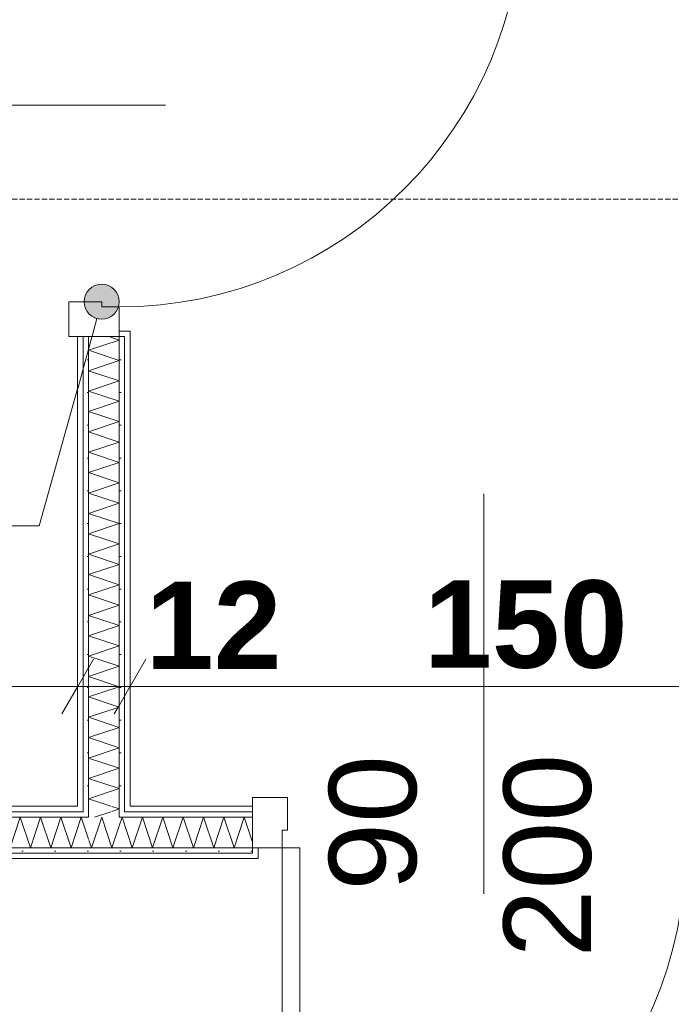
# Model space of a CAD drawing. Extents: x -7314 to 11761, y 144 to 9383.
# Tile 117 of 193: x 2617 to 2766, y 8303 to 8528. Entities that reach past the tile are written whole.
import ezdxf
from ezdxf.xclip import XClip

# ---------------------------------------------------------------- set-up
doc = ezdxf.new("R2010")
doc.units = 0
doc.header["$MEASUREMENT"] = 0
doc.header["$XCLIPFRAME"] = 0
doc.linetypes.add('Krawędzie ukryte', pattern=[68, 48, -20])
doc.linetypes.add('Wipeout_Contour', pattern=[20000, 0, -20000])
for name, color, linetype in [('FORMA - Arch 01 - 220-A Ściany', 7, 'Continuous'), ('FORMA - Arch 01 - 410-K Osie', 7, 'Continuous'), ('FORMA - Arch 02 - Strefy', 7, 'Continuous'), ('FORMA - Arch 04 - Wymiary i opisy ppoż', 7, 'Continuous'), ('FORMA - Arch 04 - Wymiary ogólne', 7, 'Continuous')]:
    doc.layers.add(name, color=color, linetype=linetype)
doc.styles.add('STYL_AUTOMATYCZNY_2', font='arial.ttf')
doc.styles.add('STYL_AUTOMATYCZNY_9', font='arial.ttf')
pattern_1 = [(0, (4185.3, -5972.398), (0, 7.5), [0, -7.5])]

# ---------------------------------------------------------------- blocks, each defined once
blk = doc.blocks.new('*X126')
at = {"layer": 'FORMA - Arch 01 - 220-A Ściany', "color": 7, "linetype": 'Continuous', "lineweight": 5, "ltscale": 0.025}
for p, q in [((2639.97, 8343.4), (2640.63, 8345.4)), ((2640.63, 8345.4), (2642.97, 8338.4)), ((2642.97, 8338.4), (2645.3, 8345.4)), ((2645.3, 8345.4), (2647.63, 8338.4)), ((2647.63, 8338.4), (2649.97, 8345.4)), ((2649.97, 8345.4), (2652.3, 8338.4)), ((2652.3, 8338.4), (2654.63, 8345.4)), ((2654.63, 8345.4), (2656.97, 8338.4)), ((2656.97, 8338.4), (2659.3, 8345.4)), ((2659.3, 8345.4), (2661.63, 8338.4)), ((2661.63, 8338.4), (2663.97, 8345.4)), ((2663.97, 8345.4), (2666.3, 8338.4)), ((2666.3, 8338.4), (2668.63, 8345.4)), ((2668.63, 8345.4), (2670.55, 8339.65))]:
    blk.add_line(p, q, dxfattribs=at)
blk = doc.blocks.new('*X128')
at = {"layer": 'FORMA - Arch 01 - 220-A Ściany', "color": 7, "linetype": 'Continuous', "lineweight": 5, "ltscale": 0.025}
for p, q in [((2633.63, 8338.4), (2635.97, 8345.4)), ((2635.97, 8345.4), (2638.3, 8338.4)), ((2638.3, 8338.4), (2639.97, 8343.4)), ((2632.97, 8340.39), (2633.63, 8338.4))]:
    blk.add_line(p, q, dxfattribs=at)
blk = doc.blocks.new('*X129')
at = {"layer": 'FORMA - Arch 01 - 220-A Ściany', "color": 7, "linetype": 'Continuous', "lineweight": 5, "ltscale": 0.025}
for p, q in [((2428.3, 8338.4), (2430.63, 8345.4)), ((2430.63, 8345.4), (2432.97, 8338.4)), ((2432.97, 8338.4), (2435.3, 8345.4)), ((2435.3, 8345.4), (2437.63, 8338.4)), ((2437.63, 8338.4), (2439.97, 8345.4)), ((2439.97, 8345.4), (2442.3, 8338.4)), ((2442.3, 8338.4), (2444.63, 8345.4)), ((2444.63, 8345.4), (2446.97, 8338.4)), ((2446.97, 8338.4), (2449.3, 8345.4)), ((2449.3, 8345.4), (2451.63, 8338.4)), ((2451.63, 8338.4), (2453.97, 8345.4)), ((2453.97, 8345.4), (2456.3, 8338.4)), ((2456.3, 8338.4), (2458.63, 8345.4)), ((2458.63, 8345.4), (2460.97, 8338.4)), ((2460.97, 8338.4), (2463.3, 8345.4)), ((2463.3, 8345.4), (2465.63, 8338.4)), ((2465.63, 8338.4), (2467.97, 8345.4)), ((2467.97, 8345.4), (2470.3, 8338.4)), ((2470.3, 8338.4), (2472.63, 8345.4)), ((2472.63, 8345.4), (2474.97, 8338.4)), ((2474.97, 8338.4), (2477.3, 8345.4)), ((2477.3, 8345.4), (2479.63, 8338.4)), ((2479.63, 8338.4), (2481.97, 8345.4)), ((2481.97, 8345.4), (2484.3, 8338.4)), ((2484.3, 8338.4), (2486.63, 8345.4)), ((2486.63, 8345.4), (2488.97, 8338.4)), ((2488.97, 8338.4), (2491.3, 8345.4)), ((2491.3, 8345.4), (2493.63, 8338.4)), ((2493.63, 8338.4), (2495.97, 8345.4)), ((2495.97, 8345.4), (2498.3, 8338.4)), ((2498.3, 8338.4), (2500.63, 8345.4)), ((2500.63, 8345.4), (2502.97, 8338.4)), ((2502.97, 8338.4), (2505.3, 8345.4)), ((2505.3, 8345.4), (2507.63, 8338.4)), ((2507.63, 8338.4), (2509.97, 8345.4)), ((2509.97, 8345.4), (2512.3, 8338.4)), ((2512.3, 8338.4), (2514.63, 8345.4)), ((2514.63, 8345.4), (2516.97, 8338.4)), ((2516.97, 8338.4), (2519.3, 8345.4)), ((2519.3, 8345.4), (2521.63, 8338.4)), ((2521.63, 8338.4), (2523.97, 8345.4)), ((2523.97, 8345.4), (2526.3, 8338.4)), ((2526.3, 8338.4), (2528.63, 8345.4)), ((2528.63, 8345.4), (2530.97, 8338.4)), ((2530.97, 8338.4), (2533.3, 8345.4)), ((2533.3, 8345.4), (2535.63, 8338.4)), ((2535.63, 8338.4), (2537.97, 8345.4)), ((2537.97, 8345.4), (2540.3, 8338.4)), ((2540.3, 8338.4), (2542.63, 8345.4)), ((2542.63, 8345.4), (2544.97, 8338.4)), ((2544.97, 8338.4), (2547.3, 8345.4)), ((2547.3, 8345.4), (2549.63, 8338.4)), ((2549.63, 8338.4), (2551.97, 8345.4)), ((2551.97, 8345.4), (2554.3, 8338.4)), ((2554.3, 8338.4), (2556.63, 8345.4)), ((2556.63, 8345.4), (2558.97, 8338.4)), ((2558.97, 8338.4), (2561.3, 8345.4)), ((2561.3, 8345.4), (2563.63, 8338.4)), ((2563.63, 8338.4), (2565.97, 8345.4)), ((2565.97, 8345.4), (2568.3, 8338.4)), ((2568.3, 8338.4), (2570.63, 8345.4)), ((2570.63, 8345.4), (2572.97, 8338.4)), ((2572.97, 8338.4), (2575.3, 8345.4)), ((2575.3, 8345.4), (2577.63, 8338.4)), ((2577.63, 8338.4), (2579.97, 8345.4)), ((2579.97, 8345.4), (2582.3, 8338.4)), ((2582.3, 8338.4), (2584.63, 8345.4)), ((2584.63, 8345.4), (2586.97, 8338.4)), ((2586.97, 8338.4), (2589.3, 8345.4)), ((2589.3, 8345.4), (2591.63, 8338.4)), ((2591.63, 8338.4), (2593.97, 8345.4)), ((2593.97, 8345.4), (2596.3, 8338.4)), ((2596.3, 8338.4), (2598.63, 8345.4)), ((2598.63, 8345.4), (2600.97, 8338.4)), ((2600.97, 8338.4), (2603.3, 8345.4)), ((2603.3, 8345.4), (2605.63, 8338.4)), ((2605.63, 8338.4), (2607.97, 8345.4)), ((2607.97, 8345.4), (2610.3, 8338.4)), ((2610.3, 8338.4), (2612.63, 8345.4)), ((2612.63, 8345.4), (2614.97, 8338.4)), ((2614.97, 8338.4), (2617.3, 8345.4)), ((2617.3, 8345.4), (2619.63, 8338.4)), ((2619.63, 8338.4), (2621.97, 8345.4)), ((2621.97, 8345.4), (2624.3, 8338.4)), ((2624.3, 8338.4), (2626.63, 8345.4)), ((2626.63, 8345.4), (2628.97, 8338.4)), ((2628.97, 8338.4), (2631.3, 8345.4)), ((2631.3, 8345.4), (2632.97, 8340.39)), ((2427.21, 8341.66), (2428.3, 8338.4))]:
    blk.add_line(p, q, dxfattribs=at)
blk = doc.blocks.new('*X130')
at = {"layer": 'FORMA - Arch 01 - 220-A Ściany', "color": 7, "linetype": 'Continuous', "lineweight": 5, "ltscale": 0.025}
for p, q in [((2639.97, 8347.27), (2638.08, 8347.9)), ((2638.1, 8346.65), (2639.97, 8347.27))]:
    blk.add_line(p, q, dxfattribs=at)
blk = doc.blocks.new('*X131')
at = {"layer": 'FORMA - Arch 01 - 220-A Ściany', "color": 7, "linetype": 'Continuous', "lineweight": 5, "ltscale": 0.025}
blk.add_line((2634.35, 8345.4), (2638.1, 8346.65), dxfattribs=at)
blk = doc.blocks.new('*X135')
at = {"layer": 'FORMA - Arch 01 - 220-A Ściany', "color": 7, "linetype": 'Continuous', "lineweight": 5, "ltscale": 0.025}
for p, q in [((2639.97, 8454.6), (2637.58, 8455.4)), ((2632.97, 8452.27), (2639.97, 8454.6)), ((2639.97, 8449.94), (2632.97, 8452.27)), ((2632.97, 8447.6), (2639.97, 8449.94)), ((2639.97, 8445.27), (2632.97, 8447.6)), ((2632.97, 8442.94), (2639.97, 8445.27)), ((2639.97, 8440.6), (2632.97, 8442.94)), ((2632.97, 8438.27), (2639.97, 8440.6)), ((2639.97, 8435.94), (2632.97, 8438.27)), ((2632.97, 8433.6), (2639.97, 8435.94)), ((2639.97, 8431.27), (2632.97, 8433.6)), ((2632.97, 8428.94), (2639.97, 8431.27)), ((2639.97, 8426.6), (2632.97, 8428.94)), ((2632.97, 8424.27), (2639.97, 8426.6)), ((2639.97, 8421.94), (2632.97, 8424.27)), ((2632.97, 8419.6), (2639.97, 8421.94)), ((2639.97, 8417.27), (2632.97, 8419.6)), ((2632.97, 8414.94), (2639.97, 8417.27)), ((2639.97, 8412.6), (2632.97, 8414.94)), ((2632.97, 8410.27), (2639.97, 8412.6)), ((2639.97, 8407.94), (2632.97, 8410.27)), ((2632.97, 8405.6), (2639.97, 8407.94)), ((2639.97, 8403.27), (2632.97, 8405.6)), ((2632.97, 8400.94), (2639.97, 8403.27)), ((2639.97, 8398.6), (2632.97, 8400.94)), ((2632.97, 8396.27), (2639.97, 8398.6)), ((2639.97, 8393.94), (2632.97, 8396.27)), ((2632.97, 8391.6), (2639.97, 8393.94)), ((2639.97, 8389.27), (2632.97, 8391.6)), ((2632.97, 8386.94), (2639.97, 8389.27)), ((2639.97, 8384.6), (2632.97, 8386.94)), ((2632.97, 8382.27), (2639.97, 8384.6)), ((2639.97, 8379.94), (2632.97, 8382.27)), ((2632.97, 8377.6), (2639.97, 8379.94)), ((2639.97, 8375.27), (2632.97, 8377.6)), ((2632.97, 8372.94), (2639.97, 8375.27)), ((2639.97, 8370.6), (2632.97, 8372.94)), ((2632.97, 8368.27), (2639.97, 8370.6)), ((2639.97, 8365.94), (2632.97, 8368.27)), ((2632.97, 8363.6), (2639.97, 8365.94)), ((2639.97, 8361.27), (2632.97, 8363.6)), ((2632.97, 8358.94), (2639.97, 8361.27)), ((2639.97, 8356.6), (2632.97, 8358.94)), ((2632.97, 8354.27), (2639.97, 8356.6)), ((2639.97, 8351.94), (2632.97, 8354.27)), ((2632.97, 8349.6), (2639.97, 8351.94)), ((2638.08, 8347.9), (2632.97, 8349.6))]:
    blk.add_line(p, q, dxfattribs=at)
blk = doc.blocks.new('Rysunek_1_1', base_point=(4185.3, -5972.4))
at = {"layer": 'FORMA - Arch 01 - 220-A Ściany', "color": 7, "linetype": 'Continuous', "lineweight": 13, "ltscale": 0.025}
blk.add_arc((2677.35, 8338.4), 92.4, 270, 0, dxfattribs=at)
at = {"color": 254, "linetype": 'Wipeout_Contour', "lineweight": 0, "ltscale": 34873.001813}
blk.add_wipeout([(2670.55, 8337.15), (2427.21, 8337.15), (2427.21, 8335.9), (2670.55, 8335.9)], dxfattribs=at).dxf.layer = 'FORMA - Arch 01 - 220-A Ściany'
at = {"color": 254, "linetype": 'Wipeout_Contour', "lineweight": 0, "ltscale": 44778.306234}
blk.add_wipeout([(2479.44, 8756.9), (2427.21, 8756.9), (2427.21, 8347.9), (2630.47, 8347.9), (2630.47, 8756.9)], dxfattribs=at).dxf.layer = 'FORMA - Arch 02 - Strefy'
at = {"color": 254, "linetype": 'Wipeout_Contour', "lineweight": 0, "ltscale": 35896.961433}
blk.add_wipeout([(2792.47, 8347.9), (2792.47, 8756.9), (2642.47, 8756.9), (2642.47, 8347.9)], dxfattribs=at).dxf.layer = 'FORMA - Arch 02 - Strefy'
at = {"layer": 'FORMA - Arch 01 - 220-A Ściany', "linetype": 'Continuous', "lineweight": 5}
h = blk.add_hatch(dxfattribs=at)
h.set_pattern_fill('Gips_0001', style=0, pattern_type=2)
h.set_pattern_definition(pattern_1)
h.paths.add_polyline_path([(2670.55, 8337.15), (2427.21, 8337.15), (2427.21, 8335.9), (2670.55, 8335.9)])
at = {"layer": 'FORMA - Arch 01 - 220-A Ściany', "color": 7, "linetype": 'Continuous', "lineweight": 15, "ltscale": 0.025}
for p, q in [((2558.94, 8508.4), (2650.56, 8508.4)), ((2723.55, 8419.43), (2723.55, 8327.81))]:
    blk.add_line(p, q, dxfattribs=at)
at = {"layer": 'FORMA - Arch 01 - 220-A Ściany', "color": 7, "linetype": 'Continuous', "lineweight": 13, "ltscale": 0.025}
blk.add_arc((2639.97, 8554.6), 92.4, 270, 0, dxfattribs=at)
at = {"layer": 'FORMA - Arch 01 - 410-K Osie', "color": 7, "linetype": 'Krawędzie ukryte', "lineweight": 13, "ltscale": 0.025}
blk.add_line((3420.76, 8486.9), (587.6, 8486.9), dxfattribs=at)
at = {"layer": 'FORMA - Arch 04 - Wymiary i opisy ppoż', "color": 1, "linetype": 'Continuous', "lineweight": 13, "ltscale": 0.025}
blk.add_line((2621.67, 8412.11), (2586.14, 8412.11), dxfattribs=at)
at = {"layer": 'FORMA - Arch 02 - Strefy', "color": 7, "linetype": 'Continuous', "lineweight": 13, "insert": (2653.89, 8640.28), "char_height": 20, "attachment_point": 1, "style": 'STYL_AUTOMATYCZNY_2'}
blk.add_mtext('\\A1;{\\pql;\\pt0,460;\\fArial|b0|i0|c238|p0;\\W1.000000;A: 6,14\\fArial|b0|i0|c238|p0;\\W1.000000;\\A1{\\H.66x;\\S^  ;}\\fArial|b0|i0|c238|p0;\\W1.000000; m\\fArial|b0|i0|c238|p0;\\W1.000000;\\A1{\\H.66x;\\S2^  ;}}', dxfattribs=at)
at = {"layer": 'FORMA - Arch 04 - Wymiary ogólne', "color": 154, "linetype": 'Continuous', "lineweight": 13, "char_height": 20, "attachment_point": 7, "style": 'STYL_AUTOMATYCZNY_9'}
for s, insert, width in [('\\A1;{\\pql;\\fArial|b1|i0|c238|p0;\\W1.000000;12}', (2646.08, 8379.32), 30.509), ('\\A1;{\\pql;\\fArial|b1|i0|c238|p0;\\W1.000000;150}', (2709.84, 8379.32), 45.7634)]:
    blk.add_mtext(s, dxfattribs=dict(at, insert=insert, width=width))
at = {"color": 254, "linetype": 'Wipeout_Contour', "lineweight": 0, "ltscale": 35008.478293}
blk.add_wipeout([(2630.47, 8346.65), (2631.72, 8346.65), (2631.72, 8347.9), (2630.47, 8347.9)], dxfattribs=at).dxf.layer = 'FORMA - Arch 01 - 220-A Ściany'
at = {"color": 254, "linetype": 'Wipeout_Contour', "lineweight": 0, "ltscale": 35039.214191}
blk.add_wipeout([(2642.47, 8346.65), (2670.55, 8346.65), (2670.55, 8347.9), (2642.47, 8347.9)], dxfattribs=at).dxf.layer = 'FORMA - Arch 01 - 220-A Ściany'
at = {"layer": 'FORMA - Arch 01 - 220-A Ściany', "linetype": 'Continuous', "lineweight": 5}
h = blk.add_hatch(dxfattribs=at)
h.set_pattern_fill('Gips_0001', style=0, pattern_type=2)
h.set_pattern_definition(pattern_1)
h.paths.add_polyline_path([(2630.47, 8346.65), (2631.72, 8346.65), (2631.72, 8347.9), (2630.47, 8347.9)])
h = blk.add_hatch(dxfattribs=at)
h.set_pattern_fill('Gips_0001', style=0, pattern_type=2)
h.set_pattern_definition(pattern_1)
h.paths.add_polyline_path([(2642.47, 8346.65), (2670.55, 8346.65), (2670.55, 8347.9), (2642.47, 8347.9)])
at = {"color": 254, "linetype": 'Wipeout_Contour', "lineweight": 0, "ltscale": 34877.783007}
blk.add_wipeout([(2670.55, 8338.4), (2427.21, 8338.4), (2427.21, 8337.15), (2670.55, 8337.15)], dxfattribs=at).dxf.layer = 'FORMA - Arch 01 - 220-A Ściany'
at = {"layer": 'FORMA - Arch 01 - 220-A Ściany', "linetype": 'Continuous', "lineweight": 5}
h = blk.add_hatch(dxfattribs=at)
h.set_pattern_fill('Gips_0001', style=0, pattern_type=2)
h.set_pattern_definition(pattern_1)
h.paths.add_polyline_path([(2670.55, 8338.4), (2427.21, 8338.4), (2427.21, 8337.15), (2670.55, 8337.15)])
at = {"color": 254, "linetype": 'Wipeout_Contour', "lineweight": 0, "ltscale": 34889.863364}
blk.add_wipeout([(2630.47, 8347.9), (2427.21, 8347.9), (2427.21, 8346.65), (2630.47, 8346.65)], dxfattribs=at).dxf.layer = 'FORMA - Arch 01 - 220-A Ściany'
at = {"color": 254, "linetype": 'Wipeout_Contour', "lineweight": 0, "ltscale": 35021.429115}
blk.add_wipeout([(2641.22, 8346.65), (2642.47, 8346.65), (2642.47, 8347.9), (2641.22, 8347.9)], dxfattribs=at).dxf.layer = 'FORMA - Arch 01 - 220-A Ściany'
at = {"color": 254, "linetype": 'Wipeout_Contour', "lineweight": 0, "ltscale": 35005.213257}
blk.add_wipeout([(2631.72, 8345.4), (2632.97, 8345.4), (2632.97, 8346.65), (2631.72, 8346.65)], dxfattribs=at).dxf.layer = 'FORMA - Arch 01 - 220-A Ściany'
at = {"layer": 'FORMA - Arch 01 - 220-A Ściany', "linetype": 'Continuous', "lineweight": 5}
h = blk.add_hatch(dxfattribs=at)
h.set_pattern_fill('Gips_0001', style=0, pattern_type=2)
h.set_pattern_definition(pattern_1)
h.paths.add_polyline_path([(2630.47, 8347.9), (2427.21, 8347.9), (2427.21, 8346.65), (2630.47, 8346.65)])
h = blk.add_hatch(dxfattribs=at)
h.set_pattern_fill('Gips_0001', style=0, pattern_type=2)
h.set_pattern_definition(pattern_1)
h.paths.add_polyline_path([(2641.22, 8346.65), (2642.47, 8346.65), (2642.47, 8347.9), (2641.22, 8347.9)])
h = blk.add_hatch(dxfattribs=at)
h.set_pattern_fill('Gips_0001', style=0, pattern_type=2)
h.set_pattern_definition(pattern_1)
h.paths.add_polyline_path([(2631.72, 8345.4), (2632.97, 8345.4), (2632.97, 8346.65), (2631.72, 8346.65)])
at = {"layer": 'FORMA - Arch 01 - 220-A Ściany', "color": 7, "linetype": 'Continuous', "lineweight": 15, "ltscale": 0.025, "flags": 128}
for points in [[(2630.47, 8347.9), (2427.21, 8347.9)], [(2670.55, 8347.9), (2642.47, 8347.9)]]:
    blk.add_lwpolyline(points, dxfattribs=at)
at = {"color": 254, "linetype": 'Wipeout_Contour', "lineweight": 0, "ltscale": 34885.830032}
blk.add_wipeout([(2631.72, 8346.65), (2427.21, 8346.65), (2427.21, 8345.4), (2631.72, 8345.4)], dxfattribs=at).dxf.layer = 'FORMA - Arch 01 - 220-A Ściany'
at = {"color": 254, "linetype": 'Wipeout_Contour', "lineweight": 0, "ltscale": 35033.695194}
blk.add_wipeout([(2641.22, 8345.4), (2670.55, 8345.4), (2670.55, 8346.65), (2641.22, 8346.65)], dxfattribs=at).dxf.layer = 'FORMA - Arch 01 - 220-A Ściany'
at = {"layer": 'FORMA - Arch 01 - 220-A Ściany', "linetype": 'Continuous', "lineweight": 5}
h = blk.add_hatch(dxfattribs=at)
h.set_pattern_fill('Gips_0001', style=0, pattern_type=2)
h.set_pattern_definition(pattern_1)
h.paths.add_polyline_path([(2631.72, 8346.65), (2427.21, 8346.65), (2427.21, 8345.4), (2631.72, 8345.4)])
h = blk.add_hatch(dxfattribs=at)
h.set_pattern_fill('Gips_0001', style=0, pattern_type=2)
h.set_pattern_definition(pattern_1)
h.paths.add_polyline_path([(2641.22, 8345.4), (2670.55, 8345.4), (2670.55, 8346.65), (2641.22, 8346.65)])
at = {"layer": 'FORMA - Arch 01 - 220-A Ściany', "color": 7, "linetype": 'Continuous', "lineweight": 13, "ltscale": 0.025}
for p, q in [((2631.72, 8347.9), (2631.72, 8346.65)), ((2631.72, 8346.65), (2427.21, 8346.65))]:
    blk.add_line(p, q, dxfattribs=at)
at = {"layer": 'FORMA - Arch 01 - 220-A Ściany', "color": 7, "linetype": 'Continuous', "lineweight": 15, "ltscale": 0.025}
blk.add_line((2670.55, 8346.65), (2670.55, 8347.9), dxfattribs=at)
at = {"color": 254, "linetype": 'Wipeout_Contour', "lineweight": 0, "ltscale": 35015.153615}
blk.add_wipeout([(2639.97, 8345.4), (2641.22, 8345.4), (2641.22, 8346.65), (2639.97, 8346.65)], dxfattribs=at).dxf.layer = 'FORMA - Arch 01 - 220-A Ściany'
at = {"layer": 'FORMA - Arch 01 - 220-A Ściany', "linetype": 'Continuous', "lineweight": 5}
h = blk.add_hatch(dxfattribs=at)
h.set_pattern_fill('Gips_0001', style=0, pattern_type=2)
h.set_pattern_definition(pattern_1)
h.paths.add_polyline_path([(2639.97, 8345.4), (2641.22, 8345.4), (2641.22, 8346.65), (2639.97, 8346.65)])
at = {"layer": 'FORMA - Arch 01 - 220-A Ściany', "color": 7, "linetype": 'Continuous', "lineweight": 13, "ltscale": 0.025}
for p, q in [((2641.22, 8346.65), (2641.22, 8347.9)), ((2670.55, 8346.65), (2641.22, 8346.65))]:
    blk.add_line(p, q, dxfattribs=at)
at = {"color": 254, "linetype": 'Wipeout_Contour', "lineweight": 0, "ltscale": 35017.218025}
blk.add_wipeout([(2639.97, 8338.4), (2670.55, 8338.4), (2670.55, 8345.4), (2639.97, 8345.4)], dxfattribs=at).dxf.layer = 'FORMA - Arch 01 - 220-A Ściany'
at = {"layer": 'FORMA - Arch 01 - 220-A Ściany', "color": 7, "linetype": 'Continuous', "lineweight": 15, "ltscale": 0.025}
blk.add_line((2670.55, 8345.4), (2670.55, 8346.65), dxfattribs=at)
at = {"color": 7, "linetype": 'Continuous', "lineweight": 13, "ltscale": 0.025}
blk.add_blockref('*X126', (0, 0), dxfattribs=at)
at = {"color": 254, "linetype": 'Wipeout_Contour', "lineweight": 0, "ltscale": 34994.44895}
blk.add_wipeout([(2632.97, 8338.4), (2639.97, 8338.4), (2639.97, 8345.4), (2632.97, 8345.4)], dxfattribs=at).dxf.layer = 'FORMA - Arch 01 - 220-A Ściany'
at = {"color": 254, "linetype": 'Wipeout_Contour', "lineweight": 0, "ltscale": 43773.008958}
blk.add_wipeout([(2670.55, 8335.9), (2671.8, 8335.9), (2671.8, 8338.4), (2670.55, 8338.4), (2670.55, 8337.15)], dxfattribs=at).dxf.layer = 'FORMA - Arch 01 - 220-A Ściany'
at = {"layer": 'FORMA - Arch 01 - 220-A Ściany', "linetype": 'Continuous', "lineweight": 5}
h = blk.add_hatch(dxfattribs=at)
h.set_pattern_fill('Gips_0001', style=0, pattern_type=2)
h.set_pattern_definition(pattern_1)
h.paths.add_polyline_path([(2670.55, 8335.9), (2671.8, 8335.9), (2671.8, 8338.4), (2670.55, 8338.4), (2670.55, 8337.15)])
at = {"layer": 'FORMA - Arch 01 - 220-A Ściany', "color": 7, "linetype": 'Continuous', "lineweight": 13, "ltscale": 0.025}
for p, q in [((2639.97, 8345.4), (2639.97, 8346.65)), ((2670.55, 8345.4), (2639.97, 8345.4)), ((2639.97, 8338.4), (2670.55, 8338.4)), ((2670.55, 8337.15), (2670.55, 8338.4)), ((2427.21, 8337.15), (2670.55, 8337.15))]:
    blk.add_line(p, q, dxfattribs=at)
at = {"layer": 'FORMA - Arch 01 - 220-A Ściany', "color": 7, "linetype": 'Continuous', "lineweight": 15, "ltscale": 0.025}
for p, q in [((2670.55, 8338.4), (2670.55, 8345.4)), ((2670.55, 8338.4), (2671.8, 8338.4)), ((2671.8, 8338.4), (2671.8, 8335.9)), ((2670.55, 8335.9), (2671.8, 8335.9)), ((2670.55, 8335.9), (2671.8, 8335.9))]:
    blk.add_line(p, q, dxfattribs=at)
at = {"layer": 'FORMA - Arch 01 - 220-A Ściany', "color": 7, "linetype": 'Continuous', "lineweight": 15, "ltscale": 0.025, "flags": 128}
blk.add_lwpolyline([(2427.21, 8335.9), (2670.55, 8335.9)], dxfattribs=at)
at = {"color": 7, "linetype": 'Continuous', "lineweight": 13, "ltscale": 0.025}
blk.add_blockref('*X128', (0, 0), dxfattribs=at)
at = {"color": 254, "linetype": 'Wipeout_Contour', "lineweight": 0, "ltscale": 52571.709736}
blk.add_wipeout([(2670.55, 8349.9), (2670.55, 8338.4), (2677.35, 8338.4), (2677.35, 8342.4), (2678.55, 8342.4), (2678.55, 8349.9)], dxfattribs=at).dxf.layer = 'FORMA - Arch 01 - 220-A Ściany'
at = {"color": 254, "linetype": 'Wipeout_Contour', "lineweight": 0, "ltscale": 35019.920738}
blk.add_wipeout([(2639.97, 8346.65), (2641.22, 8346.65), (2641.22, 8347.9), (2639.97, 8347.9)], dxfattribs=at).dxf.layer = 'FORMA - Arch 01 - 220-A Ściany'
at = {"color": 254, "linetype": 'Wipeout_Contour', "lineweight": 0, "ltscale": 34870.792786}
blk.add_wipeout([(2632.97, 8345.4), (2427.21, 8345.4), (2427.21, 8338.4), (2632.97, 8338.4)], dxfattribs=at).dxf.layer = 'FORMA - Arch 01 - 220-A Ściany'
at = {"layer": 'FORMA - Arch 01 - 220-A Ściany', "linetype": 'Continuous', "lineweight": 5}
h = blk.add_hatch(dxfattribs=at)
h.set_pattern_fill('Gips_0001', style=0, pattern_type=2)
h.set_pattern_definition(pattern_1)
h.paths.add_polyline_path([(2639.97, 8346.65), (2641.22, 8346.65), (2641.22, 8347.9), (2639.97, 8347.9)])
at = {"layer": 'FORMA - Arch 01 - 220-A Ściany', "color": 7, "linetype": 'Continuous', "lineweight": 15, "ltscale": 0.025}
for p, q in [((2670.55, 8349.9), (2670.55, 8338.4)), ((2678.55, 8349.9), (2670.55, 8349.9)), ((2678.55, 8342.4), (2678.55, 8349.9)), ((2670.55, 8346.65), (2670.55, 8347.9)), ((2670.55, 8346.65), (2670.55, 8347.9)), ((2670.55, 8345.4), (2670.55, 8346.65)), ((2670.55, 8345.4), (2670.55, 8346.65)), ((2670.55, 8338.4), (2670.55, 8345.4)), ((2670.55, 8338.4), (2670.55, 8345.4)), ((2677.35, 8342.4), (2678.55, 8342.4)), ((2671.8, 8338.4), (2671.8, 8335.9))]:
    blk.add_line(p, q, dxfattribs=at)
at = {"layer": 'FORMA - Arch 01 - 220-A Ściany', "color": 7, "linetype": 'Continuous', "lineweight": 13, "ltscale": 0.025}
for p, q in [((2632.97, 8345.4), (2427.21, 8345.4)), ((2632.97, 8346.65), (2632.97, 8345.4)), ((2427.21, 8338.4), (2632.97, 8338.4)), ((2632.97, 8338.4), (2639.97, 8338.4))]:
    blk.add_line(p, q, dxfattribs=at)
at = {"color": 7, "linetype": 'Continuous', "lineweight": 13, "ltscale": 0.025}
blk.add_blockref('*X129', (0, 0), dxfattribs=at)
at = {"color": 254, "linetype": 'Wipeout_Contour', "lineweight": 0, "ltscale": 34857.338731}
blk.add_wipeout([(2677.35, 8246), (2681.35, 8246), (2681.35, 8338.4), (2677.35, 8338.4)], dxfattribs=at).dxf.layer = 'FORMA - Arch 01 - 220-A Ściany'
at = {"layer": 'FORMA - Arch 01 - 220-A Ściany', "color": 7, "linetype": 'Continuous', "lineweight": 15, "ltscale": 0.025}
for p, q in [((2677.35, 8338.4), (2677.35, 8342.4)), ((2670.55, 8338.4), (2677.35, 8338.4))]:
    blk.add_line(p, q, dxfattribs=at)
at = {"layer": 'FORMA - Arch 01 - 220-A Ściany', "color": 7, "linetype": 'Continuous', "lineweight": 13, "ltscale": 0.025}
for p, q in [((2677.35, 8246), (2677.35, 8338.4)), ((2677.35, 8338.4), (2681.35, 8338.4)), ((2681.35, 8338.4), (2681.35, 8246))]:
    blk.add_line(p, q, dxfattribs=at)
at = {"layer": 'FORMA - Arch 01 - 220-A Ściany', "color": 7, "linetype": 'Continuous', "lineweight": 13, "insert": (2753.88, 8313.29), "char_height": 20, "attachment_point": 7, "rotation": 90, "style": 'STYL_AUTOMATYCZNY_2'}
blk.add_mtext('\\A1;{\\pql;\\pt0;\\fArial|b0|i0|c238|p0;\\W1.000000;200\\fArial|b0|i0|c238|p0;\\W1.000000;\\A1{\\H.66x;\\S^  ;}\\fArial|b0|i0|c238|p0;\\W1.000000;\\fArial|b0|i0|c238|p0;\\W1.000000;}', dxfattribs=at)
at = {"color": 254, "linetype": 'Wipeout_Contour', "lineweight": 0, "ltscale": 35228.910384}
blk.add_wipeout([(2642.47, 8455.4), (2641.22, 8455.4), (2641.22, 8347.9), (2642.47, 8347.9)], dxfattribs=at).dxf.layer = 'FORMA - Arch 01 - 220-A Ściany'
at = {"color": 254, "linetype": 'Wipeout_Contour', "lineweight": 0, "ltscale": 35014.949977}
blk.add_wipeout([(2632.97, 8346.65), (2639.97, 8346.65), (2639.97, 8347.9), (2632.97, 8347.9)], dxfattribs=at).dxf.layer = 'FORMA - Arch 01 - 220-A Ściany'
at = {"layer": 'FORMA - Arch 01 - 220-A Ściany', "linetype": 'Continuous', "lineweight": 5}
h = blk.add_hatch(dxfattribs=at)
h.set_pattern_fill('Gips_0001', style=0, pattern_type=2)
h.set_pattern_definition(pattern_1)
h.paths.add_polyline_path([(2642.47, 8455.4), (2641.22, 8455.4), (2641.22, 8347.9), (2642.47, 8347.9)])
at = {"layer": 'FORMA - Arch 04 - Wymiary ogólne', "color": 154, "linetype": 'Continuous', "lineweight": 13, "ltscale": 0.025}
for p, q in [((2642.47, 8384.7), (2642.47, 8365.95)), ((2792.47, 8375.32), (2642.47, 8375.32))]:
    blk.add_line(p, q, dxfattribs=at)
at = {"color": 7, "linetype": 'Continuous', "lineweight": 13, "ltscale": 0.025}
blk.add_blockref('*X130', (0, 0), dxfattribs=at)
at = {"color": 254, "linetype": 'Wipeout_Contour', "lineweight": 0, "ltscale": 35009.981735}
blk.add_wipeout([(2631.72, 8346.65), (2632.97, 8346.65), (2632.97, 8347.9), (2631.72, 8347.9)], dxfattribs=at).dxf.layer = 'FORMA - Arch 01 - 220-A Ściany'
at = {"layer": 'FORMA - Arch 01 - 220-A Ściany', "linetype": 'Continuous', "lineweight": 5}
h = blk.add_hatch(dxfattribs=at)
h.set_pattern_fill('Gips_0001', style=0, pattern_type=2)
h.set_pattern_definition(pattern_1)
h.paths.add_polyline_path([(2631.72, 8346.65), (2632.97, 8346.65), (2632.97, 8347.9), (2631.72, 8347.9)])
at = {"color": 254, "linetype": 'Wipeout_Contour', "lineweight": 0, "ltscale": 35227.41084}
blk.add_wipeout([(2639.97, 8347.9), (2641.22, 8347.9), (2641.22, 8455.4), (2639.97, 8455.4)], dxfattribs=at).dxf.layer = 'FORMA - Arch 01 - 220-A Ściany'
at = {"layer": 'FORMA - Arch 01 - 220-A Ściany', "linetype": 'Continuous', "lineweight": 5}
h = blk.add_hatch(dxfattribs=at)
h.set_pattern_fill('Gips_0001', style=0, pattern_type=2)
h.set_pattern_definition(pattern_1)
h.paths.add_polyline_path([(2639.97, 8347.9), (2641.22, 8347.9), (2641.22, 8455.4), (2639.97, 8455.4)])
at = {"layer": 'FORMA - Arch 01 - 220-A Ściany', "color": 7, "linetype": 'Continuous', "lineweight": 13, "ltscale": 0.025}
blk.add_line((2641.22, 8346.65), (2641.22, 8347.9), dxfattribs=at)
at = {"color": 254, "linetype": 'Wipeout_Contour', "lineweight": 0, "ltscale": 35216.035441}
blk.add_wipeout([(2630.47, 8347.9), (2631.72, 8347.9), (2631.72, 8455.4), (2630.47, 8455.4)], dxfattribs=at).dxf.layer = 'FORMA - Arch 01 - 220-A Ściany'
at = {"color": 254, "linetype": 'Wipeout_Contour', "lineweight": 0, "ltscale": 35010.182176}
blk.add_wipeout([(2632.97, 8345.4), (2639.97, 8345.4), (2639.97, 8346.65), (2632.97, 8346.65)], dxfattribs=at).dxf.layer = 'FORMA - Arch 01 - 220-A Ściany'
at = {"layer": 'FORMA - Arch 01 - 220-A Ściany', "linetype": 'Continuous', "lineweight": 5}
h = blk.add_hatch(dxfattribs=at)
h.set_pattern_fill('Gips_0001', style=0, pattern_type=2)
h.set_pattern_definition(pattern_1)
h.paths.add_polyline_path([(2630.47, 8347.9), (2631.72, 8347.9), (2631.72, 8455.4), (2630.47, 8455.4)])
at = {"layer": 'FORMA - Arch 01 - 220-A Ściany', "color": 7, "linetype": 'Continuous', "lineweight": 13, "ltscale": 0.025}
for p, q in [((2632.97, 8346.65), (2632.97, 8345.4)), ((2639.97, 8345.4), (2639.97, 8346.65))]:
    blk.add_line(p, q, dxfattribs=at)
at = {"layer": 'FORMA - Arch 01 - 220-A Ściany', "color": 7, "linetype": 'Continuous', "lineweight": 15, "ltscale": 0.025, "flags": 128}
blk.add_lwpolyline([(2630.47, 8455.4), (2630.47, 8347.9)], dxfattribs=at)
at = {"layer": 'FORMA - Arch 04 - Wymiary ogólne', "color": 154, "linetype": 'Continuous', "lineweight": 13, "ltscale": 0.025}
for p, q in [((2630.47, 8384.7), (2630.47, 8365.95)), ((2630.47, 8375.32), (2427.21, 8375.32))]:
    blk.add_line(p, q, dxfattribs=at)
at = {"color": 7, "linetype": 'Continuous', "lineweight": 13, "ltscale": 0.025}
blk.add_blockref('*X131', (0, 0), dxfattribs=at)
at = {"color": 254, "linetype": 'Wipeout_Contour', "lineweight": 0, "ltscale": 35217.530073}
blk.add_wipeout([(2631.72, 8455.4), (2631.72, 8347.9), (2632.97, 8347.9), (2632.97, 8455.4)], dxfattribs=at).dxf.layer = 'FORMA - Arch 01 - 220-A Ściany'
at = {"layer": 'FORMA - Arch 01 - 220-A Ściany', "linetype": 'Continuous', "lineweight": 5}
h = blk.add_hatch(dxfattribs=at)
h.set_pattern_fill('Gips_0001', style=0, pattern_type=2)
h.set_pattern_definition(pattern_1)
h.paths.add_polyline_path([(2631.72, 8455.4), (2631.72, 8347.9), (2632.97, 8347.9), (2632.97, 8455.4)])
at = {"layer": 'FORMA - Arch 01 - 220-A Ściany', "color": 7, "linetype": 'Continuous', "lineweight": 15, "ltscale": 0.025}
blk.add_line((2631.72, 8455.4), (2630.47, 8455.4), dxfattribs=at)
at = {"layer": 'FORMA - Arch 01 - 220-A Ściany', "color": 7, "linetype": 'Continuous', "lineweight": 13, "ltscale": 0.025}
for p, q in [((2631.72, 8455.4), (2631.72, 8347.9)), ((2631.72, 8347.9), (2631.72, 8346.65))]:
    blk.add_line(p, q, dxfattribs=at)
at = {"color": 254, "linetype": 'Wipeout_Contour', "lineweight": 0, "ltscale": 35222.469207}
blk.add_wipeout([(2632.97, 8347.9), (2639.97, 8347.9), (2639.97, 8455.4), (2632.97, 8455.4)], dxfattribs=at).dxf.layer = 'FORMA - Arch 01 - 220-A Ściany'
at = {"layer": 'FORMA - Arch 01 - 220-A Ściany', "color": 7, "linetype": 'Continuous', "lineweight": 15, "ltscale": 0.025}
blk.add_line((2632.97, 8455.4), (2631.72, 8455.4), dxfattribs=at)
at = {"layer": 'FORMA - Arch 01 - 220-A Ściany', "color": 7, "linetype": 'Continuous', "lineweight": 13, "ltscale": 0.025}
for p, q in [((2632.97, 8455.4), (2632.97, 8347.9)), ((2632.97, 8347.9), (2632.97, 8346.65)), ((2639.97, 8346.65), (2639.97, 8347.9))]:
    blk.add_line(p, q, dxfattribs=at)
at = {"layer": 'FORMA - Arch 04 - Wymiary ogólne', "color": 154, "linetype": 'Continuous', "lineweight": 13, "ltscale": 0.025}
for p, q in [((2626.86, 8369.07), (2634.08, 8381.57)), ((2638.86, 8369.07), (2646.08, 8381.57)), ((2642.47, 8375.32), (2630.47, 8375.32))]:
    blk.add_line(p, q, dxfattribs=at)
at = {"color": 7, "linetype": 'Continuous', "lineweight": 13, "ltscale": 0.025}
blk.add_blockref('*X135', (0, 0), dxfattribs=at)
at = {"layer": 'FORMA - Arch 01 - 220-A Ściany', "color": 7, "linetype": 'Continuous', "lineweight": 13, "insert": (2713.88, 8328.54), "char_height": 20, "attachment_point": 7, "rotation": 90, "style": 'STYL_AUTOMATYCZNY_2'}
blk.add_mtext('\\A1;{\\pql;\\pt0;\\fArial|b0|i0|c238|p0;\\W1.000000;90\\fArial|b0|i0|c238|p0;\\W1.000000;\\A1{\\H.66x;\\S^  ;}\\fArial|b0|i0|c238|p0;\\W1.000000;\\fArial|b0|i0|c238|p0;\\W1.000000;}', dxfattribs=at)
at = {"color": 254, "linetype": 'Wipeout_Contour', "lineweight": 0, "ltscale": 44293.496166}
blk.add_wipeout([(2642.47, 8456.65), (2639.97, 8456.65), (2639.97, 8455.4), (2641.22, 8455.4), (2642.47, 8455.4)], dxfattribs=at).dxf.layer = 'FORMA - Arch 01 - 220-A Ściany'
at = {"layer": 'FORMA - Arch 01 - 220-A Ściany', "linetype": 'Continuous', "lineweight": 5}
h = blk.add_hatch(dxfattribs=at)
h.set_pattern_fill('Gips_0001', style=0, pattern_type=2)
h.set_pattern_definition(pattern_1)
h.paths.add_polyline_path([(2642.47, 8456.65), (2639.97, 8456.65), (2639.97, 8455.4), (2641.22, 8455.4), (2642.47, 8455.4)])
at = {"layer": 'FORMA - Arch 01 - 220-A Ściany', "color": 7, "linetype": 'Continuous', "lineweight": 15, "ltscale": 0.025}
for p, q in [((2639.97, 8455.4), (2632.97, 8455.4)), ((2639.97, 8456.65), (2642.47, 8456.65)), ((2639.97, 8455.4), (2639.97, 8456.65)), ((2642.47, 8455.4), (2642.47, 8456.65)), ((2642.47, 8455.4), (2642.47, 8456.65))]:
    blk.add_line(p, q, dxfattribs=at)
at = {"layer": 'FORMA - Arch 01 - 220-A Ściany', "color": 7, "linetype": 'Continuous', "lineweight": 13, "ltscale": 0.025}
for p, q in [((2639.97, 8347.9), (2639.97, 8455.4)), ((2641.22, 8455.4), (2639.97, 8455.4)), ((2641.22, 8347.9), (2641.22, 8455.4))]:
    blk.add_line(p, q, dxfattribs=at)
at = {"layer": 'FORMA - Arch 01 - 220-A Ściany', "color": 7, "linetype": 'Continuous', "lineweight": 15, "ltscale": 0.025, "flags": 128}
blk.add_lwpolyline([(2642.47, 8347.9), (2642.47, 8455.4)], dxfattribs=at)
at = {"color": 254, "linetype": 'Wipeout_Contour', "lineweight": 0, "ltscale": 53167.282596}
blk.add_wipeout([(2628.47, 8463.4), (2628.47, 8455.4), (2639.97, 8455.4), (2639.97, 8462.2), (2635.97, 8462.2), (2635.97, 8463.4)], dxfattribs=at).dxf.layer = 'FORMA - Arch 01 - 220-A Ściany'
at = {"layer": 'FORMA - Arch 04 - Wymiary i opisy ppoż', "linetype": 'Continuous', "lineweight": 13}
blk.add_hatch(color=1, dxfattribs=at).paths.add_polyline_path([(2631.97, 8463.4), (2632.27, 8461.87), (2633.14, 8460.57), (2634.44, 8459.7), (2635.97, 8459.4), (2637.5, 8459.7), (2638.8, 8460.57), (2639.66, 8461.87), (2639.97, 8463.4), (2639.66, 8464.93), (2638.8, 8466.23), (2637.5, 8467.09), (2635.97, 8467.4), (2634.44, 8467.09), (2633.14, 8466.23), (2632.27, 8464.93)])
at = {"layer": 'FORMA - Arch 01 - 220-A Ściany', "color": 7, "linetype": 'Continuous', "lineweight": 15, "ltscale": 0.025}
for p, q in [((2628.47, 8463.4), (2635.97, 8463.4)), ((2628.47, 8455.4), (2628.47, 8463.4)), ((2635.97, 8463.4), (2635.97, 8462.2)), ((2635.97, 8462.2), (2639.97, 8462.2)), ((2639.97, 8462.2), (2639.97, 8455.4)), ((2639.97, 8455.4), (2628.47, 8455.4)), ((2631.72, 8455.4), (2630.47, 8455.4)), ((2631.72, 8455.4), (2630.47, 8455.4)), ((2632.97, 8455.4), (2631.72, 8455.4)), ((2632.97, 8455.4), (2631.72, 8455.4)), ((2639.97, 8455.4), (2632.97, 8455.4)), ((2639.97, 8455.4), (2632.97, 8455.4)), ((2639.97, 8456.65), (2642.47, 8456.65))]:
    blk.add_line(p, q, dxfattribs=at)
at = {"layer": 'FORMA - Arch 04 - Wymiary i opisy ppoż', "color": 1, "linetype": 'Continuous', "lineweight": 13, "ltscale": 0.025}
blk.add_line((2634.89, 8459.54), (2621.67, 8412.11), dxfattribs=at)
blk.add_circle((2635.97, 8463.4), 4, dxfattribs=at)

msp = doc.modelspace()

# ---------------------------------------------------------------- block references
at = {"lineweight": 20}
ref = msp.add_blockref('Rysunek_1_1', (4185.29965, -5972.39804), dxfattribs=at)
XClip(ref).set_block_clipping_path([(254.0251470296, 246.5573808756), (9689.7973583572, 9358.9497337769)])

doc.saveas('drawing.dxf')
